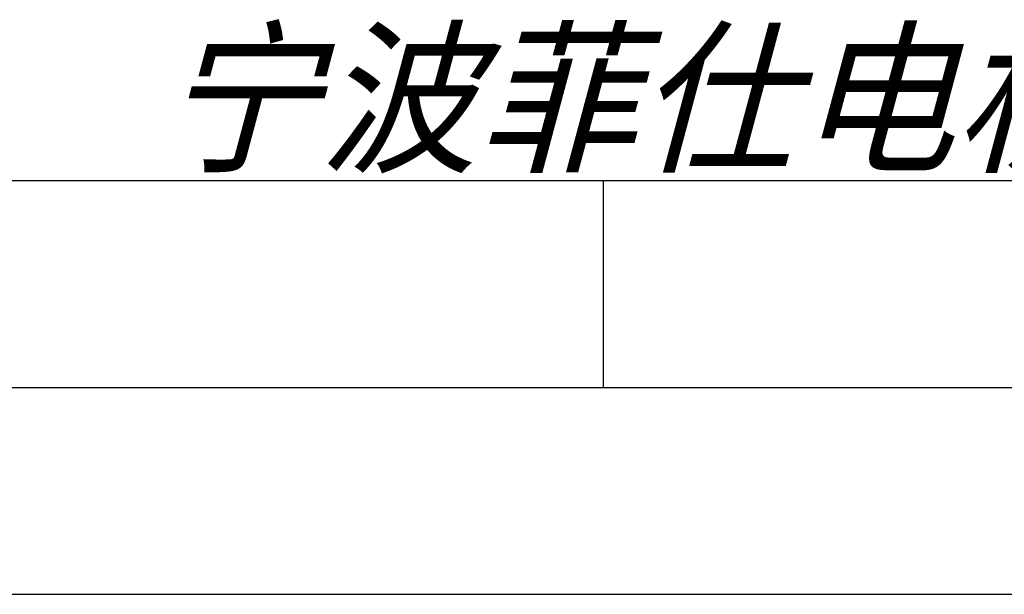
# Model space of a CAD drawing. Header units: millimetres. Extents: x 0 to 420, y 0 to 297.
# Tile 30 of 44: x 300 to 323, y 0 to 14. Entities that reach past the tile are written whole.
import ezdxf

# ---------------------------------------------------------------- set-up
doc = ezdxf.new("R2010")
doc.units = ezdxf.units.MM
doc.header["$LTSCALE"] = 23.1
doc.layers.get('0').update_dxf_attribs({"linetype": 'CONTINUOUS'})
doc.styles.add('TEXTSTYLE_7', font='txt')

# ---------------------------------------------------------------- blocks, each defined once
blk = doc.blocks.new('LOGO_PHASE_NINGBO_BL1', base_point=(320.75, 22.5))
at = {"color": 2, "linetype": 'CONTINUOUS', "style": 'TEXTSTYLE_7', "oblique": 15}
blk.add_text('宁波菲仕电机技术有限公司', height=2.9513, dxfattribs=at).set_placement((303.042, 10.5))

msp = doc.modelspace()

# ---------------------------------------------------------------- linework, layer by layer
at = {"color": 7, "linetype": 'CONTINUOUS'}
msp.add_line((25, 10), (410, 10), dxfattribs=at)
at = {"color": 2, "linetype": 'CONTINUOUS'}
for p, q in [((313.75, 5), (313.75, 10)), ((20, 5), (415, 5)), ((237.25, 0), (420, 0))]:
    msp.add_line(p, q, dxfattribs=at)

# ---------------------------------------------------------------- block references
msp.add_blockref('LOGO_PHASE_NINGBO_BL1', (320.75, 22.49989), dxfattribs=at)

doc.saveas('drawing.dxf')
